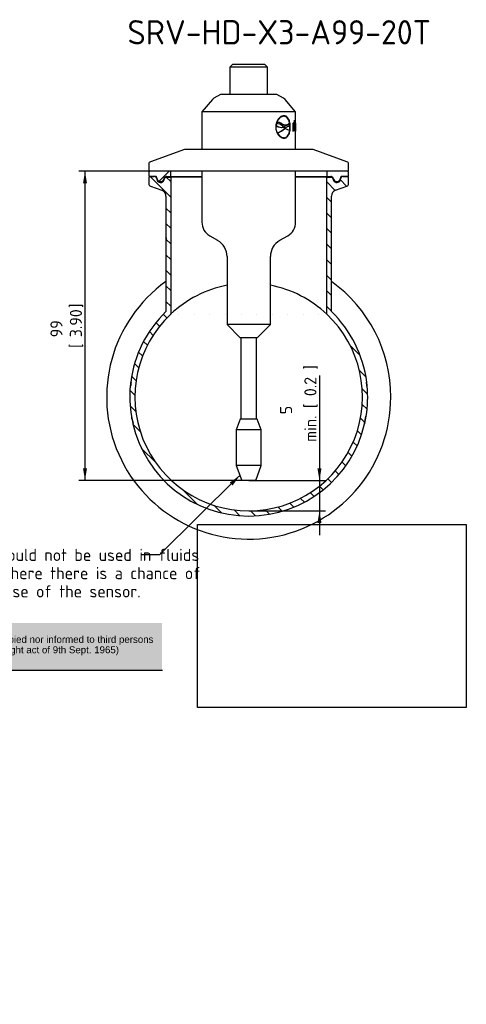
# Paper-space layout 'Sheet1' of a CAD drawing. Header units: millimetres. Extents: x 0 to 296, y -84 to 200.
# Tile 4 of 4: x 167 to 296, y -84 to 200. Entities that reach past the tile are written whole.
import ezdxf
from ezdxf.entities.mleader import LeaderData, LeaderLine
from ezdxf.enums import TextEntityAlignment as Align
from ezdxf.math import Vec2, Vec3

# ---------------------------------------------------------------- set-up
doc = ezdxf.new("R2010")
doc.units = ezdxf.units.MM
for name, color, linetype in [('Default', 7, 'Continuous'), ('FTP-20TL-30T', 7, 'Continuous'), ('SRV-HD-X3-A99-B2', 7, 'Continuous'), ('TC-20T-SEAL', 7, 'Continuous')]:
    doc.layers.add(name, color=color, linetype=linetype)
doc.styles.add('SEACAD_Solid_Edge_ISO', font='seiso.ttf')
doc.dimstyles.new('Rheonics_Publish', dxfattribs={"dimtxt": 3.5, "dimasz": 3.5, "dimexe": 1.75, "dimexo": 0, "dimgap": 0.875, "dimtad": 1, "dimdec": 1, "dimlfac": 1.333333, "dimdsep": 46, "dimtxsty": 'SEACAD_Solid_Edge_ISO', "dimblk1": '_SE_FILLED', "dimblk2": '_SE_FILLED', "dimsah": 1, "dimcen": 1.75, "dimazin": 0, "dimtfac": 0.5, "dimtdec": 3, "dimtmove": 0, "dimatfit": 3, "dimfxl": 1, "dimarcsym": 0})
picture_1 = doc.add_image_def('image2.jpg', size_in_pixel=(1363, 928))

# ---------------------------------------------------------------- blocks, each defined once
blk = doc.blocks.new('SE14')
at = {"layer": 'FTP-20TL-30T', "linetype": 'Continuous'}
h = blk.add_hatch(dxfattribs=at)
h.set_pattern_fill('LINE', angle=135, style=0)
edge = h.paths.add_edge_path()
edge.add_arc((261.59, 154.49), 0.18, 0, 90)
edge.add_line((261.59, 154.67), (260.19, 154.67))
edge.add_arc((260.19, 153.95), 0.72, 90, 157)
edge.add_line((259.53, 154.23), (259.39, 153.88))
edge.add_arc((258.39, 154.31), 1.08, 203, 337, ccw=False)
edge.add_line((257.4, 153.88), (257.25, 154.23))
edge.add_arc((256.59, 153.95), 0.72, 23, 90)
edge.add_line((256.59, 154.67), (255.47, 154.67))
edge.add_line((255.47, 154.67), (255.47, 115))
edge.add_arc((232.97, 91.13), 32.8, -226.6959, 46.6959, ccw=False)
edge.add_line((210.47, 115), (210.47, 154.67))
edge.add_line((210.47, 154.67), (209.34, 154.67))
edge.add_arc((209.34, 153.95), 0.72, 90, 157)
edge.add_line((208.68, 154.23), (208.54, 153.88))
edge.add_arc((207.54, 154.31), 1.08, 203, 337, ccw=False)
edge.add_line((206.55, 153.88), (206.4, 154.23))
edge.add_arc((205.74, 153.95), 0.72, 23, 90)
edge.add_line((205.74, 154.67), (204.35, 154.67))
edge.add_arc((204.35, 154.49), 0.18, 90, 180)
edge.add_line((204.17, 154.49), (204.17, 152.6))
edge.add_arc((204.89, 152.6), 0.72, 180, 250)
edge.add_line((204.64, 151.93), (207.93, 150.73))
edge.add_arc((207.32, 149.04), 1.8, 0, 70, ccw=False)
edge.add_line((209.12, 149.04), (209.12, 136.98))
edge.add_line((209.12, 136.98), (209.21, 136.98))
edge.add_line((209.21, 136.98), (209.21, 136.55))
edge.add_line((209.21, 136.55), (209.12, 136.55))
edge.add_line((209.12, 136.55), (209.12, 115.76))
edge.add_arc((232.97, 91.13), 34.29, 134.0701, 172.8349)
edge.add_line((198.94, 95.4), (199.03, 95.39))
edge.add_arc((232.97, 91.13), 34.2, 172.8349, 174.6895)
edge.add_line((198.91, 94.29), (198.82, 94.3))
edge.add_arc((232.97, 91.13), 34.29, 174.6895, 189.2956)
edge.add_line((199.13, 85.59), (199.22, 85.6))
edge.add_arc((232.97, 91.13), 34.2, 189.2956, 192.947)
edge.add_line((199.64, 83.46), (199.55, 83.44))
edge.add_arc((232.97, 91.13), 34.29, 192.947, 347.053)
edge.add_line((266.39, 83.44), (266.3, 83.46))
edge.add_arc((232.97, 91.13), 34.2, 347.053, 350.7044)
edge.add_line((266.72, 85.6), (266.81, 85.59))
edge.add_arc((232.97, 91.13), 34.29, 350.7044, 365.3105)
edge.add_line((267.11, 94.3), (267.02, 94.29))
edge.add_arc((232.97, 91.13), 34.2, 5.3105, 7.1651)
edge.add_line((266.9, 95.39), (266.99, 95.4))
edge.add_arc((232.97, 91.13), 34.29, 7.1651, 45.9299)
edge.add_line((256.82, 115.76), (256.82, 149.04))
edge.add_arc((258.62, 149.04), 1.8, 110, 180, ccw=False)
edge.add_line((258, 150.73), (261.29, 151.93))
edge.add_arc((261.05, 152.6), 0.72, 290, 360)
edge.add_line((261.77, 152.6), (261.77, 154.49))
at = {"layer": 'TC-20T-SEAL', "linetype": 'Continuous'}
h = blk.add_hatch(dxfattribs=at)
h.set_pattern_fill('LINE', scale=2, angle=45, style=0)
edge = h.paths.add_edge_path()
edge.add_line((206.13, 156.2), (204.53, 156.2))
edge.add_arc((204.53, 155.84), 0.36, 90, 180)
edge.add_line((204.17, 155.84), (204.17, 155.03))
edge.add_arc((204.53, 155.03), 0.36, 180, 270)
edge.add_line((204.53, 154.67), (205.74, 154.67))
edge.add_line((205.74, 154.67), (206.13, 154.67))
edge.add_arc((206.13, 154.31), 0.36, -10.8069, 90, ccw=False)
edge.add_arc((207.54, 154.04), 1.08, 169.1931, 169.796)
edge.add_arc((207.54, 154.04), 1.08, 169.796, 177.4643)
edge.add_arc((207.54, 154.04), 1.08, 177.4643, 270)
edge.add_arc((207.54, 154.04), 1.08, 270, 362.5357)
edge.add_arc((207.54, 154.04), 1.08, 2.5357, 4.3126)
edge.add_arc((208.98, 154.14), 0.36, 107.3493, 184.3126, ccw=False)
edge.add_arc((208.98, 154.14), 0.36, 89.25, 107.3493, ccw=False)
edge.add_line((208.98, 154.5), (210.38, 154.49))
edge.add_line((210.38, 154.49), (210.38, 154.67))
edge.add_line((210.38, 154.67), (210.38, 156.2))
edge.add_line((210.38, 156.2), (209.34, 156.2))
edge.add_line((209.34, 156.2), (206.13, 156.2))
h = blk.add_hatch(dxfattribs=at)
h.set_pattern_fill('LINE', scale=2, angle=45, style=0)
edge = h.paths.add_edge_path()
edge.add_line((256.59, 156.2), (255.56, 156.2))
edge.add_line((255.56, 156.2), (255.56, 154.67))
edge.add_line((255.56, 154.67), (255.56, 154.49))
edge.add_line((255.56, 154.49), (256.95, 154.5))
edge.add_arc((256.96, 154.14), 0.36, 72.6507, 90.75, ccw=False)
edge.add_arc((256.96, 154.14), 0.36, -4.3126, 72.6507, ccw=False)
edge.add_arc((258.39, 154.04), 1.08, 175.6874, 177.4643)
edge.add_arc((258.39, 154.04), 1.08, 177.4643, 270)
edge.add_arc((258.39, 154.04), 1.08, 270, 362.5357)
edge.add_arc((258.39, 154.04), 1.08, 2.5357, 10.204)
edge.add_arc((258.39, 154.04), 1.08, 10.204, 10.8069)
edge.add_arc((259.81, 154.31), 0.36, 90, 190.8069, ccw=False)
edge.add_line((259.81, 154.67), (260.19, 154.67))
edge.add_line((260.19, 154.67), (261.41, 154.67))
edge.add_arc((261.41, 155.03), 0.36, 270, 360)
edge.add_line((261.77, 155.03), (261.77, 155.84))
edge.add_arc((261.41, 155.84), 0.36, 0, 90)
edge.add_line((261.41, 156.2), (259.81, 156.2))
edge.add_line((259.81, 156.2), (256.59, 156.2))
at = {"layer": 'FTP-20TL-30T', "color": 7, "linetype": 'Continuous'}
for p, q in [((204.17, 154.49), (204.17, 152.6)), ((204.35, 154.67), (205.74, 154.67)), ((206.4, 154.23), (206.55, 153.88)), ((208.68, 154.23), (208.54, 153.88)), ((209.34, 154.67), (210.47, 154.67)), ((210.47, 154.67), (219.47, 154.67)), ((210.47, 154.67), (210.47, 115)), ((246.47, 154.67), (255.47, 154.67)), ((255.47, 154.67), (256.59, 154.67)), ((255.47, 115), (255.47, 154.67)), ((257.4, 153.88), (257.25, 154.23)), ((259.39, 153.88), (259.53, 154.23)), ((260.19, 154.67), (261.59, 154.67)), ((261.77, 152.6), (261.77, 154.49)), ((204.64, 151.93), (207.93, 150.73)), ((258, 150.73), (261.29, 151.93)), ((209.12, 149.04), (209.12, 136.98)), ((256.82, 115.76), (256.82, 149.04)), ((209.21, 136.98), (209.12, 136.98)), ((209.21, 136.56), (209.12, 136.56)), ((209.12, 136.55), (209.12, 115.76)), ((209.12, 136.55), (209.21, 136.55)), ((209.21, 136.98), (209.21, 136.55)), ((198.82, 94.3), (198.91, 94.29)), ((198.97, 94.85), (198.88, 94.86)), ((198.89, 94.91), (198.89, 94.91)), ((199.03, 95.39), (198.94, 95.4)), ((266.99, 95.4), (266.9, 95.39)), ((266.95, 94.93), (267.04, 94.94)), ((266.99, 94.64), (267.07, 94.65)), ((267.02, 94.29), (267.11, 94.3)), ((267.04, 95), (267.04, 95.01)), ((267.07, 94.65), (267.04, 94.94)), ((199.22, 85.6), (199.13, 85.59)), ((266.81, 85.59), (266.72, 85.6)), ((199.55, 83.44), (199.64, 83.46)), ((266.3, 83.46), (266.39, 83.44))]:
    blk.add_line(p, q, dxfattribs=at)
for centre, radius, start, end in [((204.35, 154.49), 0.18, 90, 180), ((205.74, 153.95), 0.72, 23, 90), ((207.54, 154.31), 1.08, 203, 337), ((209.34, 153.95), 0.72, 90, 157), ((256.59, 153.95), 0.72, 23, 90), ((258.39, 154.31), 1.08, 203, 337), ((260.19, 153.95), 0.72, 90, 157), ((261.59, 154.49), 0.18, 0, 90), ((204.89, 152.6), 0.72, 180, 250), ((207.32, 149.04), 1.8, 0, 70), ((258.62, 149.04), 1.8, 110, 180), ((261.05, 152.6), 0.72, 290, 360), ((197.94, 136.29), 11.2, 1.3736, 3.5299), ((160.76, 135), 48.38, 1.8385, 1.8495), ((232.97, 91.13), 40.95, 125.6208, 0), ((232.97, 91.13), 32.81, 100.9934, 133.3041), ((232.97, 91.13), 32.81, 46.6959, 79.0075), ((232.97, 91.13), 40.95, 0, 54.3792), ((232.97, 91.13), 34.29, 134.0701, 172.8349), ((232.97, 91.13), 32.8, 133.3041, 46.6959), ((232.97, 91.13), 34.29, 7.1651, 45.9299), ((232.97, 91.13), 34.29, 174.6895, 189.2956), ((232.97, 91.13), 34.29, 173.7522, 174.6895), ((232.97, 91.13), 34.29, 172.8349, 173.7522), ((232.97, 91.13), 34.2, 172.8349, 174.6895), ((232.97, 91.13), 34.29, 350.7044, 5.3105), ((232.97, 91.13), 34.2, 5.3105, 7.1651), ((232.97, 91.13), 34.29, 6.3861, 7.165), ((232.97, 91.13), 34.29, 6.8443, 7.0632), ((232.97, 91.13), 34.29, 6.8258, 6.8443), ((232.97, 91.13), 34.29, 6.5032, 6.5746), ((232.97, 91.13), 34.29, 6.2478, 6.3862), ((232.97, 91.13), 34.29, 5.9203, 6.2478), ((232.97, 91.13), 34.29, 5.31, 5.9067), ((232.97, 91.13), 34.29, 189.2938, 192.9481), ((232.97, 91.13), 34.2, 189.2956, 192.947), ((232.97, 91.13), 34.2, 347.053, 350.7044), ((232.97, 91.13), 34.29, 347.053, 350.7044), ((232.97, 91.13), 34.29, 190.4506, 190.9231), ((232.97, 91.13), 34.29, 192.947, 347.053)]:
    blk.add_arc(centre, radius, start, end, dxfattribs=at)
at = {"layer": 'SRV-HD-X3-A99-B2', "color": 7, "linetype": 'Continuous'}
for p, q in [((228.29, 186.91), (227.57, 186.19)), ((238.37, 186.19), (227.57, 186.19)), ((227.57, 186.19), (227.57, 178.36)), ((237.65, 186.91), (228.29, 186.91)), ((238.37, 186.19), (237.65, 186.91)), ((238.37, 178.36), (238.37, 186.19)), ((222.49, 176.88), (219.47, 173.28)), ((222.9, 177.23), (222.49, 176.88)), ((224.87, 178.36), (222.9, 177.23)), ((241.07, 178.36), (224.87, 178.36)), ((243.03, 177.23), (241.07, 178.36)), ((243.45, 176.88), (243.03, 177.23)), ((246.47, 173.28), (243.45, 176.88)), ((246.47, 173.28), (219.47, 173.28)), ((219.47, 173.28), (219.47, 162.5)), ((246.47, 170.09), (246.47, 173.28)), ((241.01, 170.26), (241.09, 170.26)), ((243.05, 172.04), (243.13, 172.04)), ((246.18, 170.92), (246.12, 170.92)), ((246.12, 170.92), (246.12, 167.77)), ((246.18, 169.95), (246.18, 170.92)), ((240.79, 169.34), (240.87, 169.33)), ((240.89, 169.91), (240.97, 169.9)), ((241.24, 169.92), (241.16, 169.92)), ((242.29, 168.82), (242.36, 168.82)), ((242.44, 169.9), (242.52, 169.89)), ((243.02, 168.94), (242.78, 169.16)), ((243.01, 168.91), (243.05, 168.91)), ((243.08, 168.93), (243.02, 168.94)), ((243.03, 168.91), (243.05, 168.91)), ((243.37, 168.6), (243.19, 168.42)), ((243.19, 168.42), (243.27, 168.42)), ((243.44, 168.59), (243.27, 168.42)), ((243.39, 168.6), (243.37, 168.6)), ((243.37, 168.6), (243.44, 168.59)), ((243.38, 168.61), (243.45, 168.6)), ((243.39, 168.6), (243.47, 168.59)), ((243.43, 169.16), (243.5, 169.16)), ((243.47, 168.59), (243.44, 168.59)), ((243.48, 169.55), (243.56, 169.55)), ((244.46, 169.54), (244.38, 169.54)), ((244.8, 169.05), (244.88, 169.05)), ((244.86, 168.95), (244.94, 168.95)), ((245.67, 169.95), (245.67, 167.77)), ((245.67, 169.81), (245.75, 169.81)), ((245.67, 167.77), (245.75, 167.77)), ((245.75, 167.77), (245.75, 169.81)), ((245.82, 169.89), (245.91, 169.89)), ((245.87, 169.89), (245.88, 170.09)), ((245.88, 170.09), (245.97, 170.09)), ((245.91, 169.89), (245.96, 169.88)), ((245.96, 169.88), (245.97, 170.09)), ((246.12, 169.95), (246.18, 169.95)), ((246.12, 169.74), (246.18, 169.74)), ((246.12, 167.77), (246.18, 167.77)), ((246.18, 167.77), (246.18, 169.74)), ((246.19, 169.89), (246.28, 169.89)), ((246.37, 169.35), (246.4, 169.35)), ((246.37, 169.34), (246.37, 167.77)), ((246.37, 167.77), (246.4, 167.77)), ((246.4, 167.77), (246.4, 169.35)), ((246.44, 168.98), (246.46, 168.98)), ((246.44, 168.79), (246.46, 168.79)), ((246.46, 169.91), (246.47, 169.91)), ((246.47, 169.06), (246.47, 169.88)), ((246.47, 167.99), (246.47, 168.87)), ((246.47, 162.5), (246.47, 167.76)), ((241.12, 167.37), (241.2, 167.37)), ((243.05, 165.86), (243.13, 165.86)), ((214.43, 162.5), (204.64, 158.93)), ((251.51, 162.5), (214.43, 162.5)), ((261.29, 158.93), (251.51, 162.5)), ((204.17, 158.26), (204.17, 156.38)), ((261.59, 156.2), (204.35, 156.2)), ((219.47, 156.2), (219.47, 141.51)), ((246.47, 141.51), (246.47, 156.2)), ((261.77, 156.38), (261.77, 158.26)), ((221.72, 137.61), (224.01, 136.29)), ((241.92, 136.29), (244.22, 137.61)), ((226.71, 131.61), (226.71, 112.03)), ((239.22, 112.03), (239.22, 131.61)), ((239.22, 112.03), (226.71, 112.03)), ((226.71, 112.03), (230.54, 108.21)), ((235.4, 108.21), (239.22, 112.03)), ((235.4, 108.21), (230.54, 108.21)), ((230.71, 108.21), (230.71, 84.8)), ((235.23, 84.8), (235.23, 108.21)), ((230.49, 84.8), (229.37, 81.71)), ((235.44, 84.8), (230.49, 84.8)), ((236.57, 81.71), (235.44, 84.8)), ((236.57, 81.71), (229.37, 81.71)), ((229.37, 81.71), (229.37, 71.42)), ((236.57, 71.42), (236.57, 81.71)), ((236.57, 71.42), (229.37, 71.42)), ((229.37, 71.42), (230.94, 67.1)), ((234.99, 67.1), (236.57, 71.42)), ((234.99, 67.1), (230.94, 67.1))]:
    blk.add_line(p, q, dxfattribs=at)
for centre, radius, start, end in [((241.29, 168.07), 2.2, 56.0653, 95.4203), ((241.22, 168.07), 2.2, 56.1203, 88.4304), ((244.56, 168.95), 3.79, 165.391, 174.1872), ((242.3, 171.32), 2.49, 232.7922, 269.7685), ((244.65, 168.95), 3.8, 165.4281, 174.2031), ((242.37, 171.31), 2.48, 232.7213, 285.3164), ((241.04, 167.71), 2.21, 86.9929, 93.8399), ((241.12, 167.71), 2.2, 41.153, 93.8266), ((240.59, 170.99), 3.66, 278.378, 315.3989), ((240.66, 170.98), 3.65, 278.4198, 315.4412), ((246.1, 172.59), 4.82, 229.8655, 235.7002), ((242.34, 170.7), 1.88, 291.0499, 305.2536), ((246.17, 172.58), 4.81, 229.6605, 235.6801), ((242.42, 170.69), 1.88, 290.5774, 305.2755), ((245.26, 171.1), 3.08, 234.4241, 261.7412), ((238.55, 168.95), 6.33, 0.8915, 4.0519), ((245.96, 169.77), 0.336, 96.988, 148.325), ((245.83, 169.7), 0.196, 93.3637, 147.0296), ((245.92, 169.7), 0.198, 93.3, 146.7606), ((277.25, 168.95), 30.8, 177.8893, 180.062), ((260.45, 168.56), 14.01, 178.5208, 183.2711), ((246.15, 168.87), 0.317, 345.2141, 20.3674), ((354.72, 168.26), 108.27, 179.1284, 179.621), ((246.17, 169.06), 0.295, 344.1047, 359.9197), ((201.56, 167.95), 44.91, 359.9872, 1.0663), ((204.89, 158.26), 0.72, 110, 180), ((261.05, 158.26), 0.72, 0, 70), ((204.35, 156.38), 0.18, 180, 270), ((261.59, 156.38), 0.18, 270, 0), ((223.97, 141.51), 4.5, 180, 240), ((241.97, 141.51), 4.5, 300, 0), ((221.31, 131.61), 5.4, 0, 60), ((244.62, 131.61), 5.4, 120, 180)]:
    blk.add_arc(centre, radius, start, end, dxfattribs=at)
for points, knots in [([(243.13, 172.17), (242.99, 172.17), (242.85, 172.15), (242.56, 172.07), (242.41, 172.01), (241.99, 171.76), (241.72, 171.52), (241.26, 170.93), (241.07, 170.57), (240.87, 169.98), (240.82, 169.78), (240.75, 169.37), (240.74, 169.16), (240.74, 168.95)], [0, 0, 0, 0, 0.125, 0.125, 0.25, 0.25, 0.5, 0.5, 0.75, 0.75, 0.875, 0.875, 1, 1, 1, 1]), ([(243.05, 172.04), (242.86, 172.03), (242.66, 172), (242.27, 171.83), (242.07, 171.71), (241.71, 171.4), (241.54, 171.21), (241.24, 170.77), (241.11, 170.52), (241.01, 170.26)], [0, 0, 0, 0, 0.25, 0.25, 0.5, 0.5, 0.75, 0.75, 1, 1, 1, 1]), ([(243.13, 172.04), (242.94, 172.03), (242.74, 172), (242.35, 171.83), (242.15, 171.71), (241.79, 171.4), (241.61, 171.21), (241.32, 170.77), (241.19, 170.52), (241.09, 170.26)], [0, 0, 0, 0, 0.25, 0.25, 0.5, 0.5, 0.75, 0.75, 1, 1, 1, 1]), ([(244.68, 170.49), (244.61, 170.76), (244.52, 171.01), (244.25, 171.52), (244.05, 171.76), (243.72, 172.01), (243.59, 172.07), (243.34, 172.15), (243.22, 172.16), (243.09, 172.17)], [0.3171007, 0.3171007, 0.3171007, 0.3171007, 0.5, 0.5, 0.75, 0.75, 0.875, 0.875, 0.9921651, 0.9921651, 0.9921651, 0.9921651]), ([(244.94, 168.95), (244.94, 169.16), (244.93, 169.37), (244.9, 169.79), (244.87, 169.99), (244.75, 170.58), (244.63, 170.93), (244.32, 171.53), (244.13, 171.76), (243.78, 172.01), (243.66, 172.07), (243.41, 172.15), (243.27, 172.17), (243.13, 172.17)], [0, 0, 0, 0, 0.125, 0.125, 0.25, 0.25, 0.5, 0.5, 0.75, 0.75, 0.875, 0.875, 1, 1, 1, 1]), ([(244.77, 170.13), (244.71, 170.41), (244.63, 170.67), (244.44, 171.14), (244.31, 171.35), (244.04, 171.68), (243.87, 171.81), (243.52, 171.99), (243.33, 172.03), (243.13, 172.04)], [0, 0, 0, 0, 0.25, 0.25, 0.5, 0.5, 0.75, 0.75, 1, 1, 1, 1]), ([(240.74, 168.95), (240.74, 168.73), (240.75, 168.52), (240.82, 168.11), (240.87, 167.9), (241.07, 167.32), (241.26, 166.96), (241.73, 166.37), (241.99, 166.13), (242.42, 165.89), (242.56, 165.83), (242.85, 165.74), (242.99, 165.73), (243.13, 165.72)], [0, 0, 0, 0, 0.125, 0.125, 0.25, 0.25, 0.5, 0.5, 0.75, 0.75, 0.875, 0.875, 1, 1, 1, 1]), ([(242.44, 169.9), (242.66, 169.77), (242.87, 169.67), (243.22, 169.57), (243.35, 169.55), (243.48, 169.55)], [0, 0, 0, 0, 0.25, 0.25, 0.412396, 0.412396, 0.412396, 0.412396]), ([(242.52, 169.89), (242.73, 169.77), (242.94, 169.67), (243.37, 169.55), (243.57, 169.54), (244.15, 169.6), (244.49, 169.81), (244.77, 170.13)], [0, 0, 0, 0, 0.25, 0.25, 0.5, 0.5, 1, 1, 1, 1]), ([(243.13, 165.72), (243.27, 165.73), (243.4, 165.74), (243.66, 165.83), (243.79, 165.89), (244.13, 166.13), (244.32, 166.37), (244.63, 166.96), (244.75, 167.32), (244.87, 167.91), (244.9, 168.11), (244.93, 168.52), (244.94, 168.74), (244.94, 168.95)], [0, 0, 0, 0, 0.125, 0.125, 0.25, 0.25, 0.5, 0.5, 0.75, 0.75, 0.875, 0.875, 1, 1, 1, 1]), ([(243.13, 165.86), (243.57, 165.86), (243.95, 166.07), (244.53, 166.86), (244.73, 167.42), (244.82, 168.05)], [0, 0, 0, 0, 0.5, 0.5, 1, 1, 1, 1]), ([(244.38, 169.54), (244.3, 169.54), (244.22, 169.53), (243.91, 169.46), (243.67, 169.33), (243.43, 169.16)], [0.3262627, 0.3262627, 0.3262627, 0.3262627, 0.5, 0.5, 1, 1, 1, 1]), ([(243.45, 168.6), (243.7, 168.83), (243.95, 169.02), (244.31, 169.17), (244.44, 169.19), (244.67, 169.18), (244.78, 169.13), (244.88, 169.05)], [0, 0, 0, 0, 0.5, 0.5, 0.75, 0.75, 1, 1, 1, 1]), ([(244.86, 169.4), (244.77, 169.47), (244.67, 169.51), (244.45, 169.54), (244.33, 169.54), (243.99, 169.46), (243.75, 169.32), (243.5, 169.16)], [0, 0, 0, 0, 0.25, 0.25, 0.5, 0.5, 1, 1, 1, 1]), ([(244.47, 169.19), (244.47, 169.19), (244.48, 169.19), (244.59, 169.18), (244.7, 169.13), (244.8, 169.05)], [0.7463864, 0.7463864, 0.7463864, 0.7463864, 0.75, 0.75, 1, 1, 1, 1]), ([(244.85, 169.41), (244.84, 169.47), (244.84, 169.52), (244.82, 169.76), (244.79, 169.95), (244.76, 170.12)], [0.0914355, 0.0914355, 0.0914355, 0.0914355, 0.125, 0.125, 0.2372968, 0.2372968, 0.2372968, 0.2372968]), ([(244.81, 168.05), (244.82, 168.14), (244.83, 168.23), (244.85, 168.53), (244.86, 168.74), (244.86, 168.95)], [0.8206012, 0.8206012, 0.8206012, 0.8206012, 0.875, 0.875, 1, 1, 1, 1]), ([(245.88, 170.09), (245.88, 170.09), (245.88, 170.09), (245.88, 170.1), (245.88, 170.1), (245.88, 170.1), (245.88, 170.1), (245.88, 170.1), (245.88, 170.1), (245.88, 170.1), (245.88, 170.1), (245.88, 170.1), (245.88, 170.1), (245.88, 170.1), (245.88, 170.1), (245.88, 170.1), (245.88, 170.1), (245.88, 170.1), (245.88, 170.1), (245.88, 170.1), (245.88, 170.1), (245.88, 170.1), (245.88, 170.1), (245.88, 170.1), (245.88, 170.1), (245.88, 170.1), (245.88, 170.1), (245.88, 170.1), (245.88, 170.1), (245.88, 170.1), (245.88, 170.1), (245.88, 170.1), (245.88, 170.1), (245.88, 170.1), (245.88, 170.1), (245.88, 170.1), (245.88, 170.1)], [0, 0, 0, 0, 0.0158984, 0.0158984, 0.0158984, 0.0199267, 0.0199267, 0.0199267, 0.0224223, 0.0224223, 0.0224223, 0.0235998, 0.0235998, 0.0235998, 0.0245552, 0.0245552, 0.0245552, 0.0252672, 0.0252672, 0.0252672, 0.0259803, 0.0259803, 0.0259803, 0.026944, 0.026944, 0.026944, 0.0287095, 0.0287095, 0.0287095, 0.0347738, 0.0347738, 0.0347738, 0.0637871, 0.0637871, 0.0637871, 0.154834, 0.154834, 0.154834, 0.154834]), ([(245.97, 170.09), (245.97, 170.09), (245.97, 170.09), (245.97, 170.1), (245.97, 170.1), (245.97, 170.1), (245.97, 170.1), (245.97, 170.1), (245.97, 170.1), (245.97, 170.1), (245.97, 170.1), (245.97, 170.1), (245.97, 170.1), (245.97, 170.1), (245.97, 170.1), (245.97, 170.1), (245.97, 170.1), (245.97, 170.1), (245.97, 170.1), (245.97, 170.1), (245.97, 170.1), (245.97, 170.1), (245.97, 170.1), (245.97, 170.1), (245.97, 170.1), (245.97, 170.1), (245.97, 170.1), (245.97, 170.1), (245.97, 170.1), (245.97, 170.1), (245.97, 170.1), (245.97, 170.1), (245.97, 170.1), (245.97, 170.1), (245.97, 170.1), (245.97, 170.1), (245.96, 170.1), (245.96, 170.1), (245.95, 170.11), (245.94, 170.11), (245.93, 170.11), (245.92, 170.11), (245.92, 170.11)], [0, 0, 0, 0, 0.015794, 0.015794, 0.015794, 0.020071, 0.020071, 0.020071, 0.022152, 0.022152, 0.022152, 0.02369, 0.02369, 0.02369, 0.024523, 0.024523, 0.024523, 0.02523, 0.02523, 0.02523, 0.025939, 0.025939, 0.025939, 0.026887, 0.026887, 0.026887, 0.028619, 0.028619, 0.028619, 0.034551, 0.034551, 0.034551, 0.062892, 0.062892, 0.062892, 0.175585, 0.175585, 0.175585, 0.625472, 0.625472, 0.625472, 1, 1, 1, 1]), ([(246.12, 169.82), (246.13, 169.83), (246.14, 169.84), (246.16, 169.88), (246.17, 169.89), (246.19, 169.89)], [0.3347048, 0.3347048, 0.3347048, 0.3347048, 0.5, 0.5, 1, 1, 1, 1]), ([(246.18, 169.74), (246.19, 169.79), (246.21, 169.83), (246.25, 169.88), (246.26, 169.89), (246.28, 169.89)], [0, 0, 0, 0, 0.5, 0.5, 1, 1, 1, 1]), ([(246.29, 169.89), (246.28, 169.9), (246.28, 169.91), (246.27, 170), (246.26, 170.04), (246.24, 170.07)], [0.4636827, 0.4636827, 0.4636827, 0.4636827, 0.5, 0.5, 0.7775067, 0.7775067, 0.7775067, 0.7775067]), ([(246.4, 169.35), (246.4, 169.46), (246.4, 169.57), (246.39, 169.77), (246.38, 169.85), (246.35, 170.06), (246.32, 170.1), (246.28, 170.1)], [0, 0, 0, 0, 0.25, 0.25, 0.5, 0.5, 1, 1, 1, 1]), ([(246.28, 169.89), (246.29, 169.89), (246.3, 169.89), (246.31, 169.88), (246.32, 169.86), (246.33, 169.84), (246.34, 169.8), (246.35, 169.77), (246.35, 169.74), (246.36, 169.7), (246.36, 169.66), (246.36, 169.62), (246.37, 169.57), (246.37, 169.51), (246.37, 169.45), (246.37, 169.39), (246.37, 169.37), (246.37, 169.35), (246.37, 169.34)], [0, 0, 0, 0, 0.187615, 0.187615, 0.187615, 0.431464, 0.431464, 0.431464, 0.591642, 0.591642, 0.591642, 0.751885, 0.751885, 0.751885, 0.949138, 0.949138, 0.949138, 1, 1, 1, 1]), ([(241.12, 167.37), (241.23, 167.14), (241.36, 166.93), (241.65, 166.56), (241.82, 166.4), (242.16, 166.13), (242.34, 166.03), (242.7, 165.89), (242.88, 165.86), (243.05, 165.86)], [0, 0, 0, 0, 0.25, 0.25, 0.5, 0.5, 0.75, 0.75, 1, 1, 1, 1]), ([(241.2, 167.37), (241.31, 167.14), (241.44, 166.93), (241.73, 166.56), (241.89, 166.39), (242.23, 166.13), (242.41, 166.03), (242.77, 165.89), (242.95, 165.86), (243.13, 165.86)], [0, 0, 0, 0, 0.25, 0.25, 0.5, 0.5, 0.75, 0.75, 1, 1, 1, 1]), ([(243.1, 165.72), (243.22, 165.73), (243.35, 165.75), (243.59, 165.83), (243.72, 165.89), (244.06, 166.13), (244.25, 166.38), (244.51, 166.87), (244.6, 167.11), (244.66, 167.35)], [0.0099697, 0.0099697, 0.0099697, 0.0099697, 0.125, 0.125, 0.25, 0.25, 0.5, 0.5, 0.6701173, 0.6701173, 0.6701173, 0.6701173])]:
    blk.add_open_spline(points, degree=3, knots=knots, dxfattribs=at)
for points in [[(244.86, 168.95), (244.86, 168.98), (244.86, 169.02), (244.86, 169.05)], [(246.28, 170.1), (246.25, 170.1), (246.21, 170.05), (246.18, 169.95)]]:
    blk.add_open_spline(points, degree=3, dxfattribs=at)
at = {"layer": 'TC-20T-SEAL', "color": 7, "linetype": 'Continuous'}
for p, q in [((210.38, 156.2), (210.38, 154.49)), ((255.56, 154.49), (255.56, 156.2)), ((204.17, 155.84), (204.17, 155.03)), ((206.13, 154.67), (204.53, 154.67)), ((208.98, 154.5), (210.38, 154.49)), ((219.47, 154.49), (210.38, 154.49)), ((255.56, 154.49), (246.47, 154.49)), ((255.56, 154.49), (256.95, 154.5)), ((261.41, 154.67), (259.81, 154.67)), ((261.77, 155.03), (261.77, 155.84))]:
    blk.add_line(p, q, dxfattribs=at)
for centre, radius, start, end in [((204.53, 155.84), 0.36, 90, 180), ((261.41, 155.84), 0.36, 0, 90), ((204.53, 155.03), 0.36, 180, 270), ((206.13, 154.31), 0.36, 349.1931, 90), ((207.54, 154.04), 1.08, 169.1931, 4.3126), ((208.98, 154.14), 0.36, 89.25, 184.3126), ((256.96, 154.14), 0.36, 355.6874, 90.75), ((258.39, 154.04), 1.08, 175.6874, 10.8069), ((259.81, 154.31), 0.36, 90, 190.8069), ((261.41, 155.03), 0.36, 270, 0)]:
    blk.add_arc(centre, radius, start, end, dxfattribs=at)
blk = doc.blocks.new('SEANNOT_GROUP12')
at = {"layer": 'Default', "linetype": 'Continuous'}
blk.add_hatch(color=7, dxfattribs=at).paths.add_polyline_path([(228.35, 65.67), (230.41, 68.55), (227.52, 66.49)])
at = {"layer": 'Default', "color": 7, "linetype": 'Continuous'}
blk.add_line((207.21, 45.64), (201.96, 45.64), dxfattribs=at)
blk.add_lwpolyline([(207.21, 45.64), (229.47, 67.61), (230.41, 68.55)], dxfattribs=at)
at = {"layer": 'Default', "color": 7, "linetype": 'Continuous', "style": 'SEACAD_Solid_Edge_ISO'}
for s, p in [('This accessory should not be used in fluids', (125.96, 47.39)), ('and applications where there is a chance of', (125.96, 42.14)), ('plugging at the base of the sensor.', (125.96, 36.89))]:
    blk.add_text(s, height=3.5, dxfattribs=at).set_placement(p, align=Align.TOP_LEFT)
blk = doc.blocks.new('DMBLK5')
at = {"layer": 'Default', "linetype": 'Continuous', "transparency": 16777216}
for points in [[(253.95, 70.6), (252.78, 70.6), (253.36, 67.1)], [(253.95, 54.82), (253.36, 58.32), (252.78, 54.82)]]:
    blk.add_hatch(color=7, dxfattribs=at).paths.add_polyline_path(points)
at = {"layer": 'Default', "color": 7, "linetype": 'Continuous', "transparency": 16777216}
for p, q in [((253.36, 97.34), (253.36, 51.32)), ((232.97, 67.1), (255.11, 67.1)), ((232.97, 58.32), (255.11, 58.32))]:
    blk.add_line(p, q, dxfattribs=at)
at = {"layer": 'Default', "color": 7, "linetype": 'Continuous', "transparency": 16777216, "style": 'SEACAD_Solid_Edge_ISO'}
for s, p in [('min. [ 0.2 ]', (248.99, 78.22)), ('5', (241.99, 86.17))]:
    blk.add_text(s, height=3.5, rotation=90, dxfattribs=at).set_placement(p, align=Align.TOP_LEFT)
blk = doc.blocks.new('_SE_FILLED')
at = {"color": 0}
blk.add_line((0, 0), (-1, 0), dxfattribs=at)
blk.add_solid([(0, 0), (-1, -0.1665), (-1, 0.1665), (0, 0)], dxfattribs=at)
blk = doc.blocks.new('DMBLK6')
at = {"layer": 'Default', "linetype": 'Continuous', "transparency": 16777216}
for points in [[(185.19, 152.7), (186.35, 152.7), (185.77, 156.2)], [(185.19, 70.6), (185.77, 67.1), (186.35, 70.6)]]:
    blk.add_hatch(color=7, dxfattribs=at).paths.add_polyline_path(points)
at = {"layer": 'Default', "color": 7, "linetype": 'Continuous', "transparency": 16777216}
for p, q in [((232.97, 156.2), (184.02, 156.2)), ((185.77, 156.2), (185.77, 67.1)), ((232.97, 67.1), (184.02, 67.1))]:
    blk.add_line(p, q, dxfattribs=at)
at = {"layer": 'Default', "color": 7, "linetype": 'Continuous', "transparency": 16777216, "style": 'SEACAD_Solid_Edge_ISO'}
for s, p in [(']', (181.4, 116.78)), ('3.90', (181.4, 108.34)), ('99', (175.8, 108.34)), ('[', (181.4, 105.24))]:
    blk.add_text(s, height=3.5, rotation=90, dxfattribs=at).set_placement(p, align=Align.TOP_LEFT)
blk = doc.blocks.new('_Dot')
at = {"color": 0, "linetype": 'ByBlock', "lineweight": -2}
blk.add_line((-0.5, 0), (-1, 0), dxfattribs=at)
at = {"color": 0, "linetype": 'ByBlock', "const_width": 0.5}
blk.add_lwpolyline([(-0.25, 0, 1), (0.25, 0, 1)], format="xyb", close=True, dxfattribs=at)

psp = doc.layouts.new('Sheet1')

# ---------------------------------------------------------------- hatches: boundary and pattern name
at = {"layer": 'Default', "linetype": 'Continuous'}
psp.add_hatch(color=7, dxfattribs=at).paths.add_polyline_path([(207.949, 26.057), (0.068, 26.057), (0.068, 12.599), (207.949, 12.599)])

# ---------------------------------------------------------------- linework, layer by layer
at = {"layer": 'Default', "color": 7, "linetype": 'Continuous'}
psp.add_line((208.108, 12.363), (0.23, 12.363), dxfattribs=at)

# ---------------------------------------------------------------- block references
at = {"layer": 'Default'}
for name in ['SE14', 'SEANNOT_GROUP12']:
    psp.add_blockref(name, (0, 0), dxfattribs=at)

# ---------------------------------------------------------------- texts
at = {"layer": 'Default', "color": 7, "linetype": 'Continuous', "style": 'SEACAD_Solid_Edge_ISO'}
psp.add_text('SRV-HD-X3-A99-20T', height=7, dxfattribs=at).set_placement((198.015, 199.745), align=Align.TOP_LEFT)

# ---------------------------------------------------------------- dimensions: what is measured, and where the dimension line sits
at = {"layer": 'Default', "color": 7, "linetype": 'Continuous'}
for base, p1, p2, text, picture, middle in [((185.771, 156.195), (232.967, 156.195), (232.967, 67.095), '\\A1;<>', 'DMBLK6', (185.771, 111.645)), ((253.362, 67.095), (232.967, 67.095), (232.967, 58.32), '\\A1;5\\P{}\\Pmin. [ 0.2 ]', 'DMBLK5', (253.362, 76.993))]:
    dim = psp.add_linear_dim(base=base, p1=p1, p2=p2, angle=270, text=text, dimstyle='Rheonics_Publish', override={"dimlfac": 1.111111, "dimpost": '\\X'}, dxfattribs=at)
    dim.commit()
    dim.dimension.update_dxf_attribs({"geometry": picture, "text_midpoint": middle, "dimtype": 161})

# ---------------------------------------------------------------- pictures from other files: only their frames are drawn
image = psp.add_image(picture_1, insert=(218.173, 1.619), size_in_units=(77.518, 52.778))
image.dxf.flags = 7

# ---------------------------------------------------------------- leaders
ml = psp.add_multileader_mtext('Standard', dxfattribs=at)
ml.set_content('{\\pxsm0.9;\\fArial|b0||i0||c0|p34;\\W1.;This drawing remains property of rheonics. It may be neither copied nor informed to third persons \\Por competitors without our approval. ( 2 paragraph 1 fig.7 copyright act of 9th Sept. 1965)\\P}', color=7)
ml.set_leader_properties()
ml.set_arrow_properties(name='DOT')
ml.build(insert=Vec2(0, 0))
ml.multileader.update_dxf_attribs({"leader_type": 0, "dogleg_length": 0, "arrow_head_size": 2})
ctx = ml.context
ctx.base_point, ctx.char_height, ctx.arrow_head_size, ctx.landing_gap_size = Vec3(84.93, 21.004), 2, 2, 0.7
ctx.mtext.insert = Vec3(85.63, 22.298)

doc.saveas('drawing.dxf')
